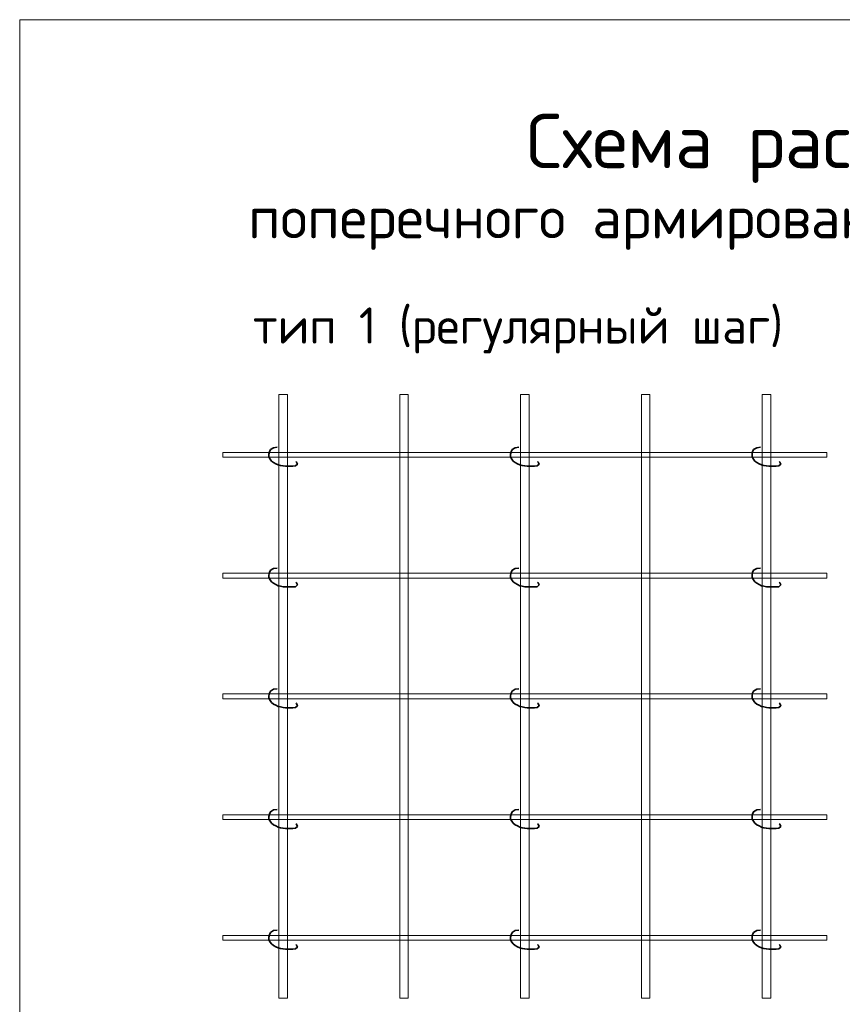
# Model space of a CAD drawing. Header units: millimetres. Extents: x 0 to 42000, y -65 to 29700.
# Tile 5 of 7: x 24187 to 30995, y 7422 to 15577. Entities that reach past the tile are written whole.
import ezdxf

# ---------------------------------------------------------------- set-up
doc = ezdxf.new("R2010")
doc.units = ezdxf.units.MM
doc.layers.add('Standard', color=7, linetype='Continuous', lineweight=25)
doc.styles.add('ISOCPEUR', font='txt')

msp = doc.modelspace()

# ---------------------------------------------------------------- linework, layer by layer
at = {"layer": 'Standard', "color": 7, "linetype": 'Continuous', "lineweight": 13, "transparency": 33554687}
for p, q in [((26332.6, 12472.4), (26402.6, 12472.4)), ((27332.6, 12472.4), (27402.6, 12472.4)), ((28332.6, 12472.4), (28402.6, 12472.4)), ((29332.6, 12472.4), (29402.6, 12472.4)), ((30332.6, 12472.4), (30402.6, 12472.4))]:
    msp.add_line(p, q, dxfattribs=at)
at = {"layer": 'Standard', "color": 7, "linetype": 'Continuous', "lineweight": 18, "transparency": 33554687}
for p, q in [((25867.6, 11992.4), (25867.6, 11952.4)), ((25867.6, 10992.4), (25867.6, 10952.4)), ((25867.6, 9992.4), (25867.6, 9952.4)), ((25867.6, 8992.4), (25867.6, 8952.4)), ((25867.6, 7992.4), (25867.6, 7952.4))]:
    msp.add_line(p, q, dxfattribs=at)
at = {"layer": 'Standard', "color": 7, "linetype": 'Continuous', "lineweight": 13, "transparency": 33554687}
for points in [[(40221, 15576.9), (24187.3, 15576.9), (24187.3, 4717.6), (40221, 4717.6), (40221, 15576.9)], [(26402.6, 12472.4), (26402.6, 7472.4), (26332.6, 7472.4), (26332.6, 12472.4)], [(27402.6, 12472.4), (27402.6, 7472.4), (27332.6, 7472.4), (27332.6, 12472.4)], [(28402.6, 12472.4), (28402.6, 7472.4), (28332.6, 7472.4), (28332.6, 12472.4)], [(29402.6, 12472.4), (29402.6, 7472.4), (29332.6, 7472.4), (29332.6, 12472.4)], [(30402.6, 12472.4), (30402.6, 7472.4), (30332.6, 7472.4), (30332.6, 12472.4)]]:
    msp.add_lwpolyline(points, dxfattribs=at)
at = {"layer": 'Standard', "color": 7, "linetype": 'Continuous', "lineweight": 18, "transparency": 33554687}
for points in [[(25867.6, 11952.4), (30867.6, 11952.4), (30867.6, 11992.4), (25867.6, 11992.4)], [(25867.6, 10952.4), (30867.6, 10952.4), (30867.6, 10992.4), (25867.6, 10992.4)], [(25867.6, 9952.4), (30867.6, 9952.4), (30867.6, 9992.4), (25867.6, 9992.4)], [(25867.6, 8952.4), (30867.6, 8952.4), (30867.6, 8992.4), (25867.6, 8992.4)], [(25867.6, 7952.4), (30867.6, 7952.4), (30867.6, 7992.4), (25867.6, 7992.4)]]:
    msp.add_lwpolyline(points, dxfattribs=at)
at = {"layer": 'Standard', "color": 7, "linetype": 'Continuous', "lineweight": 35, "transparency": 33554687}
for points in [[(26317.6, 12035.6), (26288.4, 12032.4), (26261.8, 12016.6), (26253.5, 11998), (26249.4, 11977.4), (26249.4, 11956.9), (26259.7, 11938.3), (26272.1, 11921.9), (26288.5, 11909.5), (26307.1, 11899.2), (26325.6, 11888.9), (26346.2, 11884.8), (26366.8, 11880.7), (26387.4, 11878.6), (26407.9, 11878.6), (26428.5, 11878.6), (26449.1, 11878.6), (26469.7, 11880.7), (26486.2, 11895.1), (26477.9, 11913.6), (26471.7, 11917.8)], [(28317.6, 12035.6), (28288.4, 12032.4), (28261.8, 12016.6), (28253.5, 11998), (28249.4, 11977.4), (28249.4, 11956.9), (28259.7, 11938.3), (28272.1, 11921.9), (28288.5, 11909.5), (28307.1, 11899.2), (28325.6, 11888.9), (28346.2, 11884.8), (28366.8, 11880.7), (28387.4, 11878.6), (28407.9, 11878.6), (28428.5, 11878.6), (28449.1, 11878.6), (28469.7, 11880.7), (28486.2, 11895.1), (28477.9, 11913.6), (28471.7, 11917.8)], [(30317.6, 12035.6), (30288.4, 12032.4), (30261.8, 12016.6), (30253.5, 11998), (30249.4, 11977.4), (30249.4, 11956.9), (30259.7, 11938.3), (30272.1, 11921.9), (30288.5, 11909.5), (30307.1, 11899.2), (30325.6, 11888.9), (30346.2, 11884.8), (30366.8, 11880.7), (30387.4, 11878.6), (30407.9, 11878.6), (30428.5, 11878.6), (30449.1, 11878.6), (30469.7, 11880.7), (30486.2, 11895.1), (30477.9, 11913.6), (30471.7, 11917.8)], [(26317.6, 11035.6), (26288.4, 11032.4), (26261.8, 11016.6), (26253.5, 10998), (26249.4, 10977.4), (26249.4, 10956.9), (26259.7, 10938.3), (26272.1, 10921.9), (26288.5, 10909.5), (26307.1, 10899.2), (26325.6, 10888.9), (26346.2, 10884.8), (26366.8, 10880.7), (26387.4, 10878.6), (26407.9, 10878.6), (26428.5, 10878.6), (26449.1, 10878.6), (26469.7, 10880.7), (26486.2, 10895.1), (26477.9, 10913.6), (26471.7, 10917.8)], [(28317.6, 11035.6), (28288.4, 11032.4), (28261.8, 11016.6), (28253.5, 10998), (28249.4, 10977.4), (28249.4, 10956.9), (28259.7, 10938.3), (28272.1, 10921.9), (28288.5, 10909.5), (28307.1, 10899.2), (28325.6, 10888.9), (28346.2, 10884.8), (28366.8, 10880.7), (28387.4, 10878.6), (28407.9, 10878.6), (28428.5, 10878.6), (28449.1, 10878.6), (28469.7, 10880.7), (28486.2, 10895.1), (28477.9, 10913.6), (28471.7, 10917.8)], [(30317.6, 11035.6), (30288.4, 11032.4), (30261.8, 11016.6), (30253.5, 10998), (30249.4, 10977.4), (30249.4, 10956.9), (30259.7, 10938.3), (30272.1, 10921.9), (30288.5, 10909.5), (30307.1, 10899.2), (30325.6, 10888.9), (30346.2, 10884.8), (30366.8, 10880.7), (30387.4, 10878.6), (30407.9, 10878.6), (30428.5, 10878.6), (30449.1, 10878.6), (30469.7, 10880.7), (30486.2, 10895.1), (30477.9, 10913.6), (30471.7, 10917.8)], [(26317.6, 10035.6), (26288.4, 10032.4), (26261.8, 10016.6), (26253.5, 9998), (26249.4, 9977.5), (26249.4, 9956.9), (26259.7, 9938.3), (26272.1, 9921.9), (26288.5, 9909.5), (26307.1, 9899.2), (26325.6, 9888.9), (26346.2, 9884.8), (26366.8, 9880.7), (26387.4, 9878.6), (26407.9, 9878.6), (26428.5, 9878.6), (26449.1, 9878.6), (26469.7, 9880.7), (26486.2, 9895.1), (26477.9, 9913.6), (26471.7, 9917.8)], [(28317.6, 10035.6), (28288.4, 10032.4), (28261.8, 10016.6), (28253.5, 9998), (28249.4, 9977.5), (28249.4, 9956.9), (28259.7, 9938.3), (28272.1, 9921.9), (28288.5, 9909.5), (28307.1, 9899.2), (28325.6, 9888.9), (28346.2, 9884.8), (28366.8, 9880.7), (28387.4, 9878.6), (28407.9, 9878.6), (28428.5, 9878.6), (28449.1, 9878.6), (28469.7, 9880.7), (28486.2, 9895.1), (28477.9, 9913.6), (28471.7, 9917.8)], [(30317.6, 10035.6), (30288.4, 10032.4), (30261.8, 10016.6), (30253.5, 9998), (30249.4, 9977.5), (30249.4, 9956.9), (30259.7, 9938.3), (30272.1, 9921.9), (30288.5, 9909.5), (30307.1, 9899.2), (30325.6, 9888.9), (30346.2, 9884.8), (30366.8, 9880.7), (30387.4, 9878.6), (30407.9, 9878.6), (30428.5, 9878.6), (30449.1, 9878.6), (30469.7, 9880.7), (30486.2, 9895.1), (30477.9, 9913.6), (30471.7, 9917.8)], [(26317.6, 9035.6), (26288.4, 9032.4), (26261.8, 9016.6), (26253.5, 8998), (26249.4, 8977.5), (26249.4, 8956.9), (26259.7, 8938.3), (26272.1, 8921.9), (26288.5, 8909.5), (26307.1, 8899.2), (26325.6, 8888.9), (26346.2, 8884.8), (26366.8, 8880.7), (26387.4, 8878.6), (26407.9, 8878.6), (26428.5, 8878.6), (26449.1, 8878.6), (26469.7, 8880.7), (26486.2, 8895.1), (26477.9, 8913.6), (26471.7, 8917.8)], [(28317.6, 9035.6), (28288.4, 9032.4), (28261.8, 9016.6), (28253.5, 8998), (28249.4, 8977.5), (28249.4, 8956.9), (28259.7, 8938.3), (28272.1, 8921.9), (28288.5, 8909.5), (28307.1, 8899.2), (28325.6, 8888.9), (28346.2, 8884.8), (28366.8, 8880.7), (28387.4, 8878.6), (28407.9, 8878.6), (28428.5, 8878.6), (28449.1, 8878.6), (28469.7, 8880.7), (28486.2, 8895.1), (28477.9, 8913.6), (28471.7, 8917.8)], [(30317.6, 9035.6), (30288.4, 9032.4), (30261.8, 9016.6), (30253.5, 8998), (30249.4, 8977.5), (30249.4, 8956.9), (30259.7, 8938.3), (30272.1, 8921.9), (30288.5, 8909.5), (30307.1, 8899.2), (30325.6, 8888.9), (30346.2, 8884.8), (30366.8, 8880.7), (30387.4, 8878.6), (30407.9, 8878.6), (30428.5, 8878.6), (30449.1, 8878.6), (30469.7, 8880.7), (30486.2, 8895.1), (30477.9, 8913.6), (30471.7, 8917.8)], [(26317.6, 8035.6), (26288.4, 8032.4), (26261.8, 8016.6), (26253.5, 7998), (26249.4, 7977.5), (26249.4, 7956.9), (26259.7, 7938.3), (26272.1, 7921.9), (26288.5, 7909.5), (26307.1, 7899.2), (26325.6, 7888.9), (26346.2, 7884.8), (26366.8, 7880.7), (26387.4, 7878.6), (26407.9, 7878.6), (26428.5, 7878.6), (26449.1, 7878.6), (26469.7, 7880.7), (26486.2, 7895.1), (26477.9, 7913.6), (26471.7, 7917.8)], [(28317.6, 8035.6), (28288.4, 8032.4), (28261.8, 8016.6), (28253.5, 7998), (28249.4, 7977.5), (28249.4, 7956.9), (28259.7, 7938.3), (28272.1, 7921.9), (28288.5, 7909.5), (28307.1, 7899.2), (28325.6, 7888.9), (28346.2, 7884.8), (28366.8, 7880.7), (28387.4, 7878.6), (28407.9, 7878.6), (28428.5, 7878.6), (28449.1, 7878.6), (28469.7, 7880.7), (28486.2, 7895.1), (28477.9, 7913.6), (28471.7, 7917.8)], [(30317.6, 8035.6), (30288.4, 8032.4), (30261.8, 8016.6), (30253.5, 7998), (30249.4, 7977.5), (30249.4, 7956.9), (30259.7, 7938.3), (30272.1, 7921.9), (30288.5, 7909.5), (30307.1, 7899.2), (30325.6, 7888.9), (30346.2, 7884.8), (30366.8, 7880.7), (30387.4, 7878.6), (30407.9, 7878.6), (30428.5, 7878.6), (30449.1, 7878.6), (30469.7, 7880.7), (30486.2, 7895.1), (30477.9, 7913.6), (30471.7, 7917.8)]]:
    msp.add_lwpolyline(points, dxfattribs=at)

# ---------------------------------------------------------------- texts
at = {"layer": 'Standard', "color": 7, "linetype": 'Continuous', "lineweight": 50, "transparency": 33554687, "attachment_point": 7, "style": 'ISOCPEUR'}
for s, insert, char_height, width in [('\\W0.99;Схема раскладки стержней', (28380, 14225), 450, 7958.285), ('\\W0.99;поперечного армирования (стяжек) с шагом 400х200мм', (26077.5, 13670.6), 350, 12452.166)]:
    msp.add_mtext(s, dxfattribs=dict(at, insert=insert, char_height=char_height, width=width))
at = {"layer": 'Standard', "color": 7, "linetype": 'Continuous', "lineweight": 25, "transparency": 33554687, "insert": (26118.6, 12812.4), "char_height": 300, "width": 4613.716, "attachment_point": 7, "style": 'ISOCPEUR'}
msp.add_mtext('\\W0.97;тип 1 (регулярный шаг)', dxfattribs=at)

doc.saveas('drawing.dxf')
